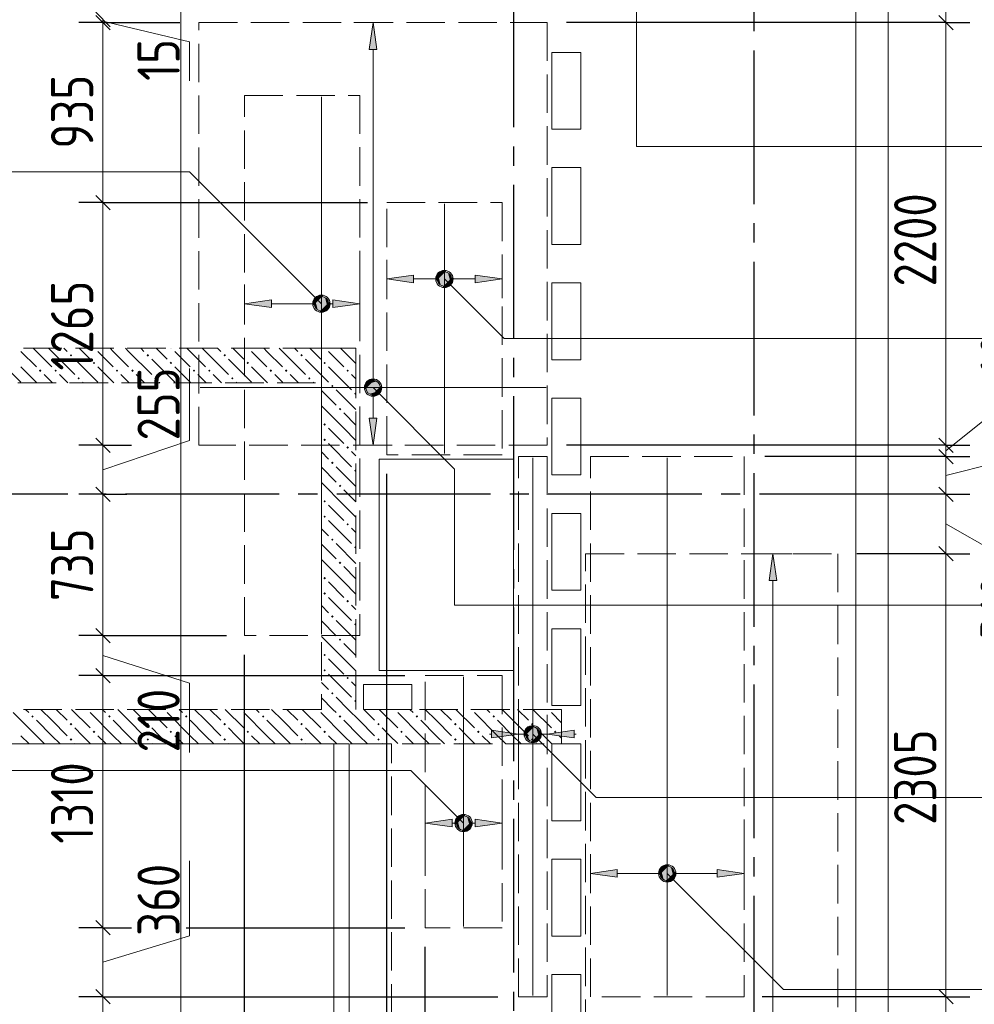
# Model space of a CAD drawing. Header units: millimetres. Extents: x 0 to 22617, y 0 to 29700.
# Tile 5 of 7: x 9010 to 13977, y 19635 to 24760. Entities that reach past the tile are written whole.
import ezdxf

# ---------------------------------------------------------------- set-up
doc = ezdxf.new("R2010")
doc.units = ezdxf.units.MM
doc.linetypes.add('______2', pattern=[270, 200, -70])
doc.linetypes.add('______5', pattern=[1100, 800, -100, 100, -100])
for name, color, linetype, lineweight in [('Standard', 7, 'Continuous', 25), ('Высотные отметки', 7, 'Continuous', 25), ('ДОП Верх по Х', 7, 'Continuous', 25), ('ЖБ Балка Вышележаща', 7, 'Continuous', 35), ('ЖБ Балка Нижележащая', 7, 'Continuous', 35), ('ЖБ Перекрытие верхний уровень', 7, 'Continuous', 35), ('ЖБ Стена верхний уровень', 7, 'Continuous', 35), ('Оси', 40, '______5', 18), ('Позиционная метка номер позиции', 7, 'Continuous', 13), ('Примечания', 7, 'Continuous', 25)]:
    doc.layers.add(name, color=color, linetype=linetype, lineweight=lineweight)
doc.styles.add('GOST 2.304-81', font='txt')

msp = doc.modelspace()

# ---------------------------------------------------------------- hatches: boundary and pattern name
at = {"layer": 'ДОП Верх по Х', "linetype": 'Continuous', "lineweight": 13, "transparency": 33554687}
for points in [[(10869, 24605), (10849, 24745), (10829, 24605)], [(11187.8, 23391.6), (11187.8, 23429.1), (11182.5, 23410.3)], [(11187.8, 23429.1), (11201.2, 23378.1), (11201.2, 23442.6)], [(11187.8, 23429.1), (11187.8, 23391.6), (11201.2, 23378.1)], [(11201.2, 23442.6), (11220, 23372.8), (11220, 23447.8)], [(11201.2, 23442.6), (11201.2, 23378.1), (11220, 23372.8)], [(11220, 23447.8), (11220, 23372.8), (11238.8, 23378.1)], [(11220, 23447.8), (11238.8, 23378.1), (11238.8, 23442.6)], [(11238.8, 23442.6), (11238.8, 23378.1), (11252.3, 23391.6)], [(11238.8, 23442.6), (11252.3, 23391.6), (11252.3, 23429.1)], [(11252.3, 23429.1), (11252.3, 23391.6), (11257.5, 23410.3)], [(11380, 23390.3), (11520, 23410.3), (11380, 23430.3)], [(10547.7, 23263), (10547.7, 23300.5), (10542.5, 23281.7)], [(10547.7, 23300.5), (10561.2, 23249.5), (10561.2, 23314)], [(10547.7, 23300.5), (10547.7, 23263), (10561.2, 23249.5)], [(10561.2, 23314), (10580, 23244.2), (10580, 23319.2)], [(10561.2, 23314), (10561.2, 23249.5), (10580, 23244.2)], [(10580, 23319.2), (10580, 23244.2), (10598.7, 23249.5)], [(10580, 23319.2), (10598.7, 23249.5), (10598.7, 23314)], [(10598.7, 23314), (10598.7, 23249.5), (10612.2, 23263)], [(10598.7, 23314), (10612.2, 23263), (10612.2, 23300.5)], [(10612.2, 23300.5), (10612.2, 23263), (10617.5, 23281.7)], [(10640, 23261.7), (10780, 23281.7), (10640, 23301.7)], [(10811.5, 22845), (10886.5, 22845), (10881.2, 22863.7)], [(10811.5, 22845), (10881.2, 22863.7), (10816.8, 22863.7)], [(10816.8, 22863.7), (10881.2, 22863.7), (10867.7, 22877.2)], [(10816.8, 22863.7), (10867.7, 22877.2), (10830.3, 22877.2)], [(10830.3, 22877.2), (10867.7, 22877.2), (10849, 22882.5)], [(10816.8, 22826.2), (10886.5, 22845), (10811.5, 22845)], [(10816.8, 22826.2), (10881.2, 22826.2), (10886.5, 22845)], [(10830.3, 22812.7), (10881.2, 22826.2), (10816.8, 22826.2)], [(10830.3, 22812.7), (10867.7, 22812.7), (10881.2, 22826.2)], [(10867.7, 22812.7), (10830.3, 22812.7), (10849, 22807.5)], [(12950, 21840), (12930, 21980), (12910, 21840)], [(11647.7, 21059.8), (11661.2, 21008.8), (11661.2, 21073.3)], [(11661.2, 21073.3), (11680, 21003.5), (11680, 21078.5)], [(11661.2, 21073.3), (11661.2, 21008.8), (11680, 21003.5)], [(11680, 21078.5), (11680, 21003.5), (11698.7, 21008.8)], [(11680, 21078.5), (11698.7, 21008.8), (11698.7, 21073.3)], [(11698.7, 21073.3), (11698.7, 21008.8), (11712.2, 21022.3)], [(11698.7, 21073.3), (11712.2, 21022.3), (11712.2, 21059.8)], [(11465, 21021), (11605, 21041), (11465, 21061)], [(11647.7, 21022.3), (11647.7, 21059.8), (11642.5, 21041)], [(11647.7, 21059.8), (11647.7, 21022.3), (11661.2, 21008.8)], [(11712.2, 21059.8), (11712.2, 21022.3), (11717.5, 21041)], [(11287.8, 20596.8), (11301.2, 20545.8), (11301.2, 20610.3)], [(11301.2, 20610.3), (11320, 20540.6), (11320, 20615.6)], [(11301.2, 20610.3), (11301.2, 20545.8), (11320, 20540.6)], [(11320, 20615.6), (11320, 20540.6), (11338.8, 20545.8)], [(11320, 20615.6), (11338.8, 20545.8), (11338.8, 20610.3)], [(11338.8, 20610.3), (11338.8, 20545.8), (11352.3, 20559.3)], [(11338.8, 20610.3), (11352.3, 20559.3), (11352.3, 20596.8)], [(11287.8, 20559.3), (11287.8, 20596.8), (11282.5, 20578.1)], [(11287.8, 20596.8), (11287.8, 20559.3), (11301.2, 20545.8)], [(11352.3, 20596.8), (11352.3, 20559.3), (11357.5, 20578.1)], [(11380, 20558.1), (11520, 20578.1), (11380, 20598.1)], [(12347.7, 20335), (12361.2, 20284), (12361.2, 20348.5)], [(12361.2, 20348.5), (12380, 20278.8), (12380, 20353.8)], [(12361.2, 20348.5), (12361.2, 20284), (12380, 20278.8)], [(12380, 20353.8), (12380, 20278.8), (12398.7, 20284)], [(12380, 20353.8), (12398.7, 20284), (12398.7, 20348.5)], [(12398.7, 20348.5), (12398.7, 20284), (12412.2, 20297.5)], [(12398.7, 20348.5), (12412.2, 20297.5), (12412.2, 20335)], [(12347.7, 20297.5), (12347.7, 20335), (12342.5, 20316.3)], [(12347.7, 20335), (12347.7, 20297.5), (12361.2, 20284)], [(12412.2, 20335), (12412.2, 20297.5), (12417.5, 20316.3)], [(12640, 20296.3), (12780, 20316.3), (12640, 20336.3)]]:
    msp.add_hatch(color=7, dxfattribs=at).paths.add_polyline_path(points)
for points in [[(11060, 23390.3), (10920, 23410.3), (11060, 23430.3)], [(10320, 23261.7), (10180, 23281.7), (10320, 23301.7)], [(10869, 22685), (10849, 22545), (10829, 22685)], [(11895, 21021), (11755, 21041), (11895, 21061)], [(11260, 20558.1), (11120, 20578.1), (11260, 20598.1)], [(12120, 20296.3), (11980, 20316.3), (12120, 20336.3)]]:
    msp.add_hatch(color=7, dxfattribs=at).paths.add_polyline_path(points, flags=16)
at = {"layer": 'ЖБ Стена верхний уровень', "linetype": 'Continuous', "lineweight": 18, "transparency": 33554687}
for points in [[(9270.5, 23013.1), (9277, 23019.6), (9283.5, 23013.1), (9277, 23006.6)], [(9400.3, 23050), (9397, 23046.6), (9393.6, 23050)], [(9670.5, 23013.1), (9677, 23019.6), (9683.5, 23013.1), (9677, 23006.6)], [(9800.3, 23050), (9797, 23046.6), (9793.6, 23050)], [(10070.5, 23013.1), (10077, 23019.6), (10083.5, 23013.1), (10077, 23006.6)], [(10200.3, 23050), (10197, 23046.6), (10193.6, 23050)], [(10470.5, 23013.1), (10477, 23019.6), (10483.5, 23013.1), (10477, 23006.6)], [(10600.3, 23050), (10597, 23046.6), (10593.6, 23050)], [(9390.5, 22973.1), (9397, 22979.6), (9403.4, 22973.1), (9397, 22966.6)], [(9790.5, 22973.1), (9797, 22979.6), (9803.4, 22973.1), (9797, 22966.6)], [(10190.5, 22973.1), (10197, 22979.6), (10203.4, 22973.1), (10197, 22966.6)], [(10590.5, 22973.1), (10597, 22979.6), (10603.4, 22973.1), (10597, 22966.6)], [(9110.5, 22933.1), (9116.9, 22939.6), (9123.4, 22933.1), (9116.9, 22926.6)], [(9190.5, 22933.1), (9197, 22939.6), (9203.4, 22933.1), (9197, 22926.6)], [(9510.5, 22933.1), (9516.9, 22939.6), (9523.4, 22933.1), (9516.9, 22926.6)], [(9590.5, 22933.1), (9597, 22939.6), (9603.4, 22933.1), (9597, 22926.6)], [(9910.5, 22933.1), (9916.9, 22939.6), (9923.4, 22933.1), (9916.9, 22926.6)], [(9990.5, 22933.1), (9997, 22939.6), (10003.4, 22933.1), (9997, 22926.6)], [(10310.5, 22933.1), (10316.9, 22939.6), (10323.4, 22933.1), (10316.9, 22926.6)], [(10390.5, 22933.1), (10397, 22939.6), (10403.4, 22933.1), (10397, 22926.6)], [(10710.5, 22933.1), (10716.9, 22939.6), (10723.4, 22933.1), (10716.9, 22926.6)], [(9310.5, 22893.1), (9316.9, 22899.6), (9323.4, 22893.1), (9316.9, 22886.6)], [(9710.5, 22893.1), (9716.9, 22899.6), (9723.4, 22893.1), (9716.9, 22886.6)], [(10110.5, 22893.1), (10116.9, 22899.6), (10123.4, 22893.1), (10116.9, 22886.6)], [(10510.5, 22893.1), (10516.9, 22899.6), (10523.4, 22893.1), (10516.9, 22886.6)], [(10630.5, 22853.1), (10637, 22859.6), (10643.5, 22853.1), (10637, 22846.6)], [(10750.5, 22813.1), (10757, 22819.6), (10760, 22816.6), (10760, 22809.7), (10757, 22806.6)], [(10670.5, 22733.1), (10677, 22739.6), (10683.5, 22733.1), (10677, 22726.6)], [(10590.5, 22653.1), (10597, 22659.6), (10603.4, 22653.1), (10597, 22646.6)], [(10590.5, 22573.1), (10597, 22579.6), (10603.4, 22573.1), (10597, 22566.6)], [(10710.5, 22533.1), (10716.9, 22539.6), (10723.4, 22533.1), (10716.9, 22526.6)], [(10630.5, 22453.1), (10637, 22459.6), (10643.5, 22453.1), (10637, 22446.6)], [(10750.5, 22413.1), (10757, 22419.6), (10760, 22416.6), (10760, 22409.7), (10757, 22406.6)], [(10670.5, 22333.1), (10677, 22339.6), (10683.5, 22333.1), (10677, 22326.6)], [(10590.5, 22253.1), (10597, 22259.6), (10603.4, 22253.1), (10597, 22246.6)], [(10590.5, 22173.1), (10597, 22179.6), (10603.4, 22173.1), (10597, 22166.6)], [(10710.5, 22133.1), (10716.9, 22139.6), (10723.4, 22133.1), (10716.9, 22126.6)], [(10630.5, 22053.1), (10637, 22059.6), (10643.5, 22053.1), (10637, 22046.6)], [(10750.5, 22013.1), (10757, 22019.6), (10760, 22016.6), (10760, 22009.7), (10757, 22006.6)], [(10670.5, 21933.1), (10677, 21939.6), (10683.5, 21933.1), (10677, 21926.6)], [(10590.5, 21853.1), (10597, 21859.6), (10603.4, 21853.1), (10597, 21846.6)], [(10590.5, 21773.1), (10597, 21779.6), (10603.4, 21773.1), (10597, 21766.6)], [(10710.5, 21733.1), (10716.9, 21739.6), (10723.4, 21733.1), (10716.9, 21726.6)], [(10630.5, 21653.1), (10637, 21659.6), (10643.5, 21653.1), (10637, 21646.6)], [(10750.5, 21613.1), (10757, 21619.6), (10760, 21616.6), (10760, 21609.7), (10757, 21606.6)], [(10670.5, 21533.1), (10677, 21539.6), (10683.5, 21533.1), (10677, 21526.6)], [(10590.5, 21453.1), (10597, 21459.6), (10603.4, 21453.1), (10597, 21446.6)], [(10590.5, 21373.1), (10597, 21379.6), (10603.4, 21373.1), (10597, 21366.6)], [(10710.5, 21333.1), (10716.9, 21339.6), (10723.4, 21333.1), (10716.9, 21326.6)], [(10630.5, 21253.1), (10637, 21259.6), (10643.5, 21253.1), (10637, 21246.6)], [(10750.5, 21213.1), (10757, 21219.6), (10760, 21216.6), (10760, 21209.7), (10757, 21206.6)], [(9360.3, 21170), (9357, 21166.6), (9353.6, 21170)], [(9760.3, 21170), (9757, 21166.6), (9753.6, 21170)], [(10160.3, 21170), (10157, 21166.6), (10153.6, 21170)], [(10560.3, 21170), (10557, 21166.6), (10553.6, 21170)], [(10960.3, 21170), (10957, 21166.6), (10953.6, 21170)], [(11360.3, 21170), (11357, 21166.6), (11353.6, 21170)], [(11760.3, 21170), (11757, 21166.6), (11753.6, 21170)], [(9070.5, 21133.1), (9077, 21139.6), (9083.5, 21133.1), (9077, 21126.6)], [(9470.5, 21133.1), (9477, 21139.6), (9483.5, 21133.1), (9477, 21126.6)], [(9870.5, 21133.1), (9877, 21139.6), (9883.5, 21133.1), (9877, 21126.6)], [(10270.5, 21133.1), (10277, 21139.6), (10283.5, 21133.1), (10277, 21126.6)], [(10670.5, 21133.1), (10677, 21139.6), (10683.5, 21133.1), (10677, 21126.6)], [(11070.5, 21133.1), (11077, 21139.6), (11083.5, 21133.1), (11077, 21126.6)], [(11470.5, 21133.1), (11477, 21139.6), (11483.5, 21133.1), (11477, 21126.6)], [(9270.5, 21093.1), (9277, 21099.6), (9283.5, 21093.1), (9277, 21086.6)], [(9670.5, 21093.1), (9677, 21099.6), (9683.5, 21093.1), (9677, 21086.6)], [(10070.5, 21093.1), (10077, 21099.6), (10083.5, 21093.1), (10077, 21086.6)], [(10470.5, 21093.1), (10477, 21099.6), (10483.5, 21093.1), (10477, 21086.6)], [(10870.5, 21093.1), (10877, 21099.6), (10883.5, 21093.1), (10877, 21086.6)], [(11270.5, 21093.1), (11277, 21099.6), (11283.5, 21093.1), (11277, 21086.6)], [(11670.5, 21093.1), (11677, 21099.6), (11683.5, 21093.1), (11677, 21086.6)], [(9270.5, 21013.1), (9277, 21019.6), (9283.5, 21013.1), (9277, 21006.6)], [(9390.5, 21053.1), (9397, 21059.6), (9403.4, 21053.1), (9397, 21046.6)], [(9670.5, 21013.1), (9677, 21019.6), (9683.5, 21013.1), (9677, 21006.6)], [(9790.5, 21053.1), (9797, 21059.6), (9803.4, 21053.1), (9797, 21046.6)], [(10070.5, 21013.1), (10077, 21019.6), (10083.5, 21013.1), (10077, 21006.6)], [(10190.5, 21053.1), (10197, 21059.6), (10203.4, 21053.1), (10197, 21046.6)], [(10470.5, 21013.1), (10477, 21019.6), (10483.5, 21013.1), (10477, 21006.6)], [(10590.5, 21053.1), (10597, 21059.6), (10603.4, 21053.1), (10597, 21046.6)], [(10870.5, 21013.1), (10877, 21019.6), (10883.5, 21013.1), (10877, 21006.6)], [(10990.5, 21053.1), (10997, 21059.6), (11003.4, 21053.1), (10997, 21046.6)], [(11270.5, 21013.1), (11277, 21019.6), (11283.5, 21013.1), (11277, 21006.6)], [(11390.5, 21053.1), (11397, 21059.6), (11403.4, 21053.1), (11397, 21046.6)], [(11670.5, 21013.1), (11677, 21019.6), (11683.5, 21013.1), (11677, 21006.6)], [(11790.5, 21053.1), (11797, 21059.6), (11803.4, 21053.1), (11797, 21046.6)]]:
    msp.add_hatch(color=7, dxfattribs=at).paths.add_polyline_path(points, flags=16)
at = {"layer": 'Позиционная метка номер позиции', "linetype": 'Continuous', "lineweight": 13, "transparency": 33554687}
for points in [[(11176.7, 23421.8), (11208.5, 23453.6), (11188.2, 23442.2)], [(11208.5, 23453.6), (11176.7, 23421.8), (11176.7, 23398.9)], [(11208.5, 23453.6), (11176.7, 23398.9), (11231.5, 23453.6)], [(11231.5, 23453.6), (11176.7, 23398.9), (11188.2, 23378.5)], [(11231.5, 23453.6), (11188.2, 23378.5), (11251.8, 23442.2)], [(11251.8, 23442.2), (11188.2, 23378.5), (11208.5, 23367.1)], [(11251.8, 23442.2), (11208.5, 23367.1), (11263.3, 23421.8)], [(11263.3, 23421.8), (11208.5, 23367.1), (11231.5, 23367.1)], [(11263.3, 23421.8), (11231.5, 23367.1), (11263.3, 23398.9)], [(11263.3, 23398.9), (11231.5, 23367.1), (11251.8, 23378.5)], [(10548.2, 23249.9), (10591.5, 23325), (10536.7, 23270.3)], [(10536.7, 23270.3), (10591.5, 23325), (10568.5, 23325)], [(10536.7, 23270.3), (10568.5, 23325), (10536.7, 23293.2)], [(10536.7, 23293.2), (10568.5, 23325), (10548.2, 23313.6)], [(10548.2, 23249.9), (10611.8, 23313.6), (10591.5, 23325)], [(10568.5, 23238.5), (10611.8, 23313.6), (10548.2, 23249.9)], [(10568.5, 23238.5), (10623.3, 23293.2), (10611.8, 23313.6)], [(10591.5, 23238.5), (10623.3, 23293.2), (10568.5, 23238.5)], [(10591.5, 23238.5), (10623.3, 23270.3), (10623.3, 23293.2)], [(10623.3, 23270.3), (10591.5, 23238.5), (10611.8, 23249.9)], [(10805.7, 22856.4), (10837.5, 22888.3), (10817.2, 22876.8)], [(10837.5, 22888.3), (10805.7, 22856.4), (10805.7, 22833.5)], [(10837.5, 22888.3), (10805.7, 22833.5), (10860.4, 22888.3)], [(10860.4, 22888.3), (10805.7, 22833.5), (10817.2, 22813.2)], [(10860.4, 22888.3), (10817.2, 22813.2), (10880.8, 22876.8)], [(10880.8, 22876.8), (10817.2, 22813.2), (10837.5, 22801.7)], [(10880.8, 22876.8), (10837.5, 22801.7), (10892.3, 22856.4)], [(10892.3, 22856.4), (10837.5, 22801.7), (10860.4, 22801.7)], [(10892.3, 22856.4), (10860.4, 22801.7), (10892.3, 22833.5)], [(10892.3, 22833.5), (10860.4, 22801.7), (10880.8, 22813.2)], [(11636.7, 21052.5), (11668.5, 21084.3), (11648.2, 21072.9)], [(11668.5, 21084.3), (11636.7, 21052.5), (11636.7, 21029.6)], [(11668.5, 21084.3), (11636.7, 21029.6), (11691.5, 21084.3)], [(11691.5, 21084.3), (11636.7, 21029.6), (11648.2, 21009.2)], [(11691.5, 21084.3), (11648.2, 21009.2), (11711.8, 21072.9)], [(11711.8, 21072.9), (11648.2, 21009.2), (11668.5, 20997.8)], [(11711.8, 21072.9), (11668.5, 20997.8), (11723.3, 21052.5)], [(11723.3, 21052.5), (11668.5, 20997.8), (11691.5, 20997.8)], [(11723.3, 21052.5), (11691.5, 20997.8), (11723.3, 21029.6)], [(11723.3, 21029.6), (11691.5, 20997.8), (11711.8, 21009.2)], [(11288.2, 20546.3), (11331.5, 20621.4), (11276.7, 20566.6)], [(11276.7, 20566.6), (11331.5, 20621.4), (11308.5, 20621.4)], [(11276.7, 20566.6), (11308.5, 20621.4), (11276.7, 20589.6)], [(11276.7, 20589.6), (11308.5, 20621.4), (11288.2, 20609.9)], [(11288.2, 20546.3), (11351.8, 20609.9), (11331.5, 20621.4)], [(11308.5, 20534.8), (11351.8, 20609.9), (11288.2, 20546.3)], [(11308.5, 20534.8), (11363.3, 20589.6), (11351.8, 20609.9)], [(11331.5, 20534.8), (11363.3, 20589.6), (11308.5, 20534.8)], [(11331.5, 20534.8), (11363.3, 20566.6), (11363.3, 20589.6)], [(11363.3, 20566.6), (11331.5, 20534.8), (11351.8, 20546.3)], [(12336.7, 20327.7), (12368.5, 20359.6), (12348.2, 20348.1)], [(12368.5, 20359.6), (12336.7, 20327.7), (12336.7, 20304.8)], [(12368.5, 20359.6), (12336.7, 20304.8), (12391.5, 20359.6)], [(12391.5, 20359.6), (12336.7, 20304.8), (12348.2, 20284.5)], [(12391.5, 20359.6), (12348.2, 20284.5), (12411.8, 20348.1)], [(12411.8, 20348.1), (12348.2, 20284.5), (12368.5, 20273)], [(12411.8, 20348.1), (12368.5, 20273), (12423.3, 20327.7)], [(12423.3, 20327.7), (12368.5, 20273), (12391.5, 20273)], [(12423.3, 20327.7), (12391.5, 20273), (12423.3, 20304.8)], [(12423.3, 20304.8), (12391.5, 20273), (12411.8, 20284.5)]]:
    msp.add_hatch(color=7, dxfattribs=at).paths.add_polyline_path(points)

# ---------------------------------------------------------------- linework, layer by layer
at = {"layer": 'Standard', "color": 7, "linetype": 'Continuous', "lineweight": 13, "transparency": 33554687}
for p, q in [((13830, 24745), (13830, 25293)), ((9443, 24745), (9443, 24761)), ((9443, 24753), (9893, 24645)), ((9443, 23807.7), (9443, 24745)), ((13830, 22545), (13830, 24745)), ((9893, 24645), (9893, 24441.7)), ((9443, 22545), (9443, 23807.7)), ((9893, 22569.8), (9893, 22945)), ((13830, 22515.5), (14280, 22878.1)), ((9443, 22417.5), (9893, 22569.8)), ((13830, 22388), (14680, 22601)), ((9443, 22290), (9443, 22545)), ((13830, 22486), (13830, 22545)), ((13830, 22290), (13830, 22486)), ((9443, 21554), (9443, 22290)), ((13830, 21980), (13830, 22290)), ((13830, 22135), (14280, 21880)), ((13830, 19674), (13830, 21980)), ((9443, 21345.7), (9443, 21554)), ((9443, 21449.8), (9893, 21305.7)), ((9443, 20033.7), (9443, 21345.7)), ((9893, 21305.7), (9893, 20946)), ((9893, 19991), (9893, 20382)), ((9443, 19674), (9443, 20033.7)), ((9443, 19853.8), (9893, 19991)), ((9443, 19592), (9443, 19674))]:
    msp.add_line(p, q, dxfattribs=at)
at = {"layer": 'Standard', "color": 7, "linetype": 'Continuous', "lineweight": 25, "transparency": 33554687}
for p, q in [((9480.5, 24723.5), (9405.5, 24798.5)), ((9480.5, 24707.5), (9405.5, 24782.5)), ((13867.5, 24707.5), (13792.5, 24782.5)), ((9480.5, 23770.2), (9405.5, 23845.2)), ((9480.5, 22507.5), (9405.5, 22582.5)), ((13867.5, 22507.5), (13792.5, 22582.5)), ((13867.5, 22448.5), (13792.5, 22523.5)), ((9480.5, 22252.5), (9405.5, 22327.5)), ((13867.5, 22252.5), (13792.5, 22327.5)), ((13867.5, 21942.5), (13792.5, 22017.5)), ((9480.5, 21516.5), (9405.5, 21591.5)), ((9480.5, 21308.2), (9405.5, 21383.2)), ((9480.5, 19996.2), (9405.5, 20071.2)), ((9480.5, 19636.5), (9405.5, 19711.5)), ((13867.5, 19636.5), (13792.5, 19711.5))]:
    msp.add_line(p, q, dxfattribs=at)
at = {"layer": 'Standard', "color": 251, "linetype": 'Continuous', "lineweight": -3, "true_color": 0x656565, "transparency": 33554687}
for p, q in [((9443, 24745), (9318, 24745)), ((9443, 24745), (9568, 24745)), ((13830, 24745), (13705, 24745)), ((13830, 24745), (13955, 24745)), ((9443, 23807.7), (9318, 23807.7)), ((9443, 23807.7), (9568, 23807.7)), ((9443, 22545), (9318, 22545)), ((9443, 22545), (9568, 22545)), ((9443, 22545), (9591.1, 22545)), ((13830, 22545), (13705, 22545)), ((13830, 22545), (13955, 22545)), ((13830, 22486), (13705, 22486)), ((13830, 22486), (13955, 22486)), ((9443, 22290), (9318, 22290)), ((9443, 22290), (9568, 22290)), ((9443, 22290), (9443, 22290)), ((13830, 22290), (13705, 22290)), ((13830, 22290), (13955, 22290)), ((13830, 21980), (13705, 21980)), ((13830, 21980), (13955, 21980)), ((9443, 21554), (9318, 21554)), ((9443, 21554), (9568, 21554)), ((10180, 17450), (10180, 21454)), ((9443, 21345.7), (9318, 21345.7)), ((9443, 21345.7), (9568, 21345.7)), ((9443, 20033.7), (9318, 20033.7)), ((9443, 20033.7), (9568, 20033.7)), ((9443, 19674), (9318, 19674)), ((9443, 19674), (9568, 19674)), ((13830, 19674), (13705, 19674)), ((13830, 19674), (13955, 19674))]:
    msp.add_line(p, q, dxfattribs=at)
at = {"layer": 'Standard', "color": 254, "linetype": 'Continuous', "lineweight": 18, "true_color": 0xc4c4ff, "transparency": 33554687}
msp.add_lwpolyline([(9849, 18186), (13361, 18186), (13361, 26699), (9849, 26699), (9849, 18186)], dxfattribs=at)
at = {"layer": 'Standard', "color": 251, "linetype": 'Continuous', "lineweight": -3, "true_color": 0x656565, "transparency": 33554687}
for points in [[(9443, 24745), (9780.3, 24745), (9780.3, 24745), (9812.5, 24745), (9812.5, 24745), (9843, 24745)], [(13830, 24745), (13813, 24745), (13813, 24745), (13813, 24745), (13813, 24745), (11855, 24745)], [(9443, 23807.7), (9725.4, 23807.7), (9725.4, 23807.7), (9752.6, 23807.7), (9752.6, 23807.7), (9828.7, 23807.7), (9828.7, 23807.7), (10820, 23807.7)], [(13830, 22545), (13813, 22545), (13813, 22545), (13813, 22545), (13813, 22545), (13813, 22545), (13813, 22545), (11855, 22545)], [(13830, 22486), (13813, 22486), (13813, 22486), (13813, 22486), (13813, 22486), (13813, 22486), (13813, 22486), (12887, 22486)], [(10920, 17450), (10920, 17467), (10920, 17467), (10920, 17537.2), (10920, 17537.2), (10920, 17571.3), (10920, 17571.3), (10920, 17710), (10920, 17710), (10920, 18161), (10920, 18161), (10920, 22395.7)], [(13830, 22290), (13813, 22290), (13813, 22290), (13813, 22290), (13813, 22290), (13813, 22290), (13813, 22290), (13560, 22290)], [(13830, 21980), (13813, 21980), (13813, 21980), (13813, 21980), (13813, 21980), (13813, 21980), (13813, 21980), (13367, 21980)], [(9443, 21554), (9593.4, 21554), (9593.4, 21554), (9608.5, 21554), (9608.5, 21554), (9651.1, 21554), (9651.1, 21554), (9760.8, 21554), (9760.8, 21554), (10087, 21554)], [(9443, 21345.7), (9581.2, 21345.7), (9581.2, 21345.7), (9595.2, 21345.7), (9595.2, 21345.7), (9634.7, 21345.7), (9634.7, 21345.7), (9736.4, 21345.7), (9736.4, 21345.7), (11014, 21345.7)], [(9443, 20033.7), (9504.3, 20033.7), (9504.3, 20033.7), (9511.4, 20033.7), (9511.4, 20033.7), (9531.3, 20033.7), (9531.3, 20033.7), (9582.6, 20033.7), (9582.6, 20033.7), (9591.1, 20033.7)], [(9876, 20033.7), (10831.3, 20033.7), (10831.3, 20033.7), (11014, 20033.7)], [(11120, 17450), (11120, 17467), (11120, 17467), (11120, 17560.4), (11120, 17560.4), (11120, 17605.8), (11120, 17605.8), (11120, 17790.1), (11120, 17790.1), (11120, 18390), (11120, 18390), (11120, 19933.7)], [(9443, 19674), (9483.2, 19674), (9483.2, 19674), (9488.4, 19674), (9488.4, 19674), (9502.9, 19674), (9502.9, 19674), (9540.4, 19674), (9540.4, 19674), (9624.3, 19674), (9624.3, 19674), (9774.6, 19674), (9774.6, 19674), (10452.9, 19674), (10452.9, 19674), (11498, 19674)], [(13830, 19674), (13813, 19674), (13813, 19674), (13813, 19674), (13813, 19674), (13813, 19674), (13813, 19674), (13813, 19674), (13813, 19674), (12873, 19674)]]:
    msp.add_lwpolyline(points, dxfattribs=at)
at = {"layer": 'Standard', "color": 7, "linetype": 'Continuous', "lineweight": 13, "transparency": 33554687}
msp.add_lwpolyline([(13830, 18370), (13830, 18737.1), (13830, 18737.1), (13830, 18852.4), (13830, 18852.4), (13830, 18915.6), (13830, 18915.6), (13830, 19032), (13830, 19032), (13830, 19255.3), (13830, 19255.3), (13830, 19357.1), (13830, 19357.1), (13830, 19674)], dxfattribs=at)
at = {"layer": 'ДОП Верх по Х', "color": 251, "linetype": 'Continuous', "lineweight": 13, "true_color": 0x494949, "transparency": 33554687}
for p, q in [((10849, 24745), (10749, 24745)), ((10849, 24745), (10829, 24605)), ((10869, 24605), (10849, 24745)), ((10849, 24745), (10949, 24745)), ((10849, 24745), (10849, 24745)), ((10829, 24605), (10869, 24605)), ((10849, 22875), (10849, 24605)), ((10920, 23410.3), (10920, 23510.3)), ((11520, 23410.3), (11520, 23510.3)), ((10920, 23410.3), (11060, 23430.3)), ((11060, 23430.3), (11060, 23390.3)), ((11220, 23447.8), (11220, 23447.8)), ((11520, 23410.3), (11380, 23430.3)), ((11380, 23430.3), (11380, 23390.3)), ((10180, 23281.7), (10180, 23381.7)), ((10780, 23281.7), (10780, 23381.7)), ((11060, 23390.3), (10920, 23410.3)), ((10920, 23410.3), (10920, 23310.3)), ((10920, 23410.3), (10920, 23410.3)), ((11060, 23410.3), (11190, 23410.3)), ((11220, 23372.8), (11220, 23372.8)), ((11250, 23410.3), (11380, 23410.3)), ((11380, 23390.3), (11520, 23410.3)), ((11520, 23410.3), (11520, 23310.3)), ((11520, 23410.3), (11520, 23410.3)), ((10180, 23281.7), (10320, 23301.7)), ((10320, 23261.7), (10180, 23281.7)), ((10180, 23281.7), (10180, 23181.7)), ((10180, 23281.7), (10180, 23281.7)), ((10320, 23301.7), (10320, 23261.7)), ((10320, 23281.7), (10550, 23281.7)), ((10580, 23319.2), (10580, 23319.2)), ((10610, 23281.7), (10640, 23281.7)), ((10780, 23281.7), (10640, 23301.7)), ((10640, 23301.7), (10640, 23261.7)), ((10640, 23261.7), (10780, 23281.7)), ((10780, 23281.7), (10780, 23181.7)), ((10780, 23281.7), (10780, 23281.7)), ((10580, 23244.2), (10580, 23244.2)), ((10811.5, 22845), (10811.5, 22845)), ((10849, 22685), (10849, 22815)), ((10886.5, 22845), (10886.5, 22845)), ((10849, 22545), (10829, 22685)), ((10829, 22685), (10869, 22685)), ((10869, 22685), (10849, 22545)), ((10849, 22545), (10749, 22545)), ((10849, 22545), (10949, 22545)), ((10849, 22545), (10849, 22545)), ((12930, 21980), (12830, 21980)), ((12930, 21980), (12910, 21840)), ((12950, 21840), (12930, 21980)), ((12930, 21980), (13030, 21980)), ((12930, 21980), (12930, 21980)), ((12910, 21840), (12950, 21840)), ((12930, 19010), (12930, 21840)), ((11605, 21041), (11605, 21141)), ((11755, 21041), (11755, 21141)), ((11680, 21078.5), (11680, 21078.5)), ((11465, 21041), (11455, 21041)), ((11605, 21041), (11465, 21061)), ((11465, 21061), (11465, 21021)), ((11465, 21021), (11605, 21041)), ((11605, 21041), (11605, 20941)), ((11605, 21041), (11650, 21041)), ((11710, 21041), (11755, 21041)), ((11755, 21041), (11895, 21061)), ((11895, 21021), (11755, 21041)), ((11755, 21041), (11755, 20941)), ((11895, 21061), (11895, 21021)), ((11895, 21041), (11905, 21041)), ((11680, 21003.5), (11680, 21003.5)), ((11120, 20578.1), (11120, 20678.1)), ((11520, 20578.1), (11520, 20678.1)), ((11320, 20615.6), (11320, 20615.6)), ((11120, 20578.1), (11260, 20598.1)), ((11260, 20558.1), (11120, 20578.1)), ((11120, 20578.1), (11120, 20478.1)), ((11120, 20578.1), (11120, 20578.1)), ((11260, 20598.1), (11260, 20558.1)), ((11260, 20578.1), (11290, 20578.1)), ((11350, 20578.1), (11380, 20578.1)), ((11520, 20578.1), (11380, 20598.1)), ((11380, 20598.1), (11380, 20558.1)), ((11380, 20558.1), (11520, 20578.1)), ((11520, 20578.1), (11520, 20478.1)), ((11520, 20578.1), (11520, 20578.1)), ((11320, 20540.6), (11320, 20540.6)), ((11980, 20316.3), (11980, 20416.3)), ((12780, 20316.3), (12780, 20416.3)), ((12380, 20353.8), (12380, 20353.8)), ((11980, 20316.3), (12120, 20336.3)), ((12120, 20296.3), (11980, 20316.3)), ((11980, 20316.3), (11980, 20216.3)), ((11980, 20316.3), (11980, 20316.3)), ((12120, 20336.3), (12120, 20296.3)), ((12120, 20316.3), (12350, 20316.3)), ((12410, 20316.3), (12640, 20316.3)), ((12780, 20316.3), (12640, 20336.3)), ((12640, 20336.3), (12640, 20296.3)), ((12640, 20296.3), (12780, 20316.3)), ((12780, 20316.3), (12780, 20216.3)), ((12780, 20316.3), (12780, 20316.3)), ((12380, 20278.8), (12380, 20278.8))]:
    msp.add_line(p, q, dxfattribs=at)
at = {"layer": 'ДОП Верх по Х', "color": 7, "linetype": 'Continuous', "lineweight": 18, "transparency": 33554687}
for p, q in [((10580, 21561), (10580, 24359)), ((11220, 23801.7), (11220, 22501.7)), ((9949, 22845), (11749, 22845)), ((11680, 19681), (11680, 22479)), ((12380, 19681), (12380, 22479)), ((11320, 20039.7), (11320, 21339.7))]:
    msp.add_line(p, q, dxfattribs=at)
at = {"layer": 'ДОП Верх по Х', "color": 251, "linetype": 'Continuous', "lineweight": 13, "true_color": 0x494949, "transparency": 33554687}
for centre in [(11220, 23410.3), (10580, 23281.7), (10849, 22845), (11680, 21041), (11320, 20578.1), (12380, 20316.3)]:
    msp.add_circle(centre, 37.5, dxfattribs=at)
at = {"layer": 'ЖБ Балка Вышележаща', "color": 7, "linetype": 'Continuous', "lineweight": 18, "transparency": 33554687}
for p, q in [((10725, 20990), (10645, 20990)), ((10645, 20990), (10645, 18460))]:
    msp.add_line(p, q, dxfattribs=at)
at = {"layer": 'ЖБ Балка Нижележащая', "color": 251, "linetype": '______2', "lineweight": 18, "true_color": 0x656565, "transparency": 33554687}
for p, q in [((10945, 20990), (10725, 20990)), ((10945, 18460), (10945, 20990))]:
    msp.add_line(p, q, dxfattribs=at)
at = {"layer": 'ЖБ Перекрытие верхний уровень', "color": 7, "linetype": 'Continuous', "lineweight": 18, "transparency": 33554687}
for p, q in [((13530, 17950), (13530, 26630)), ((11780, 24190), (11780, 24590)), ((11780, 24590), (11930, 24590)), ((11930, 24590), (11930, 24190)), ((11930, 24190), (11780, 24190)), ((11780, 23990), (11930, 23990)), ((11780, 23590), (11780, 23990)), ((11930, 23990), (11930, 23590)), ((11930, 23590), (11780, 23590)), ((11780, 22990), (11780, 23390)), ((11780, 23390), (11930, 23390)), ((11930, 23390), (11930, 22990)), ((11930, 22990), (11780, 22990)), ((11780, 22790), (11930, 22790)), ((11780, 22390), (11780, 22790)), ((11930, 22790), (11930, 22390)), ((11580, 22471.6), (10880, 22471.6)), ((10880, 22471.6), (10880, 21371.6)), ((11580, 21371.6), (11580, 22471.6)), ((11930, 22390), (11780, 22390)), ((11780, 21790), (11780, 22190)), ((11780, 22190), (11930, 22190)), ((11930, 22190), (11930, 21790)), ((11930, 21790), (11780, 21790)), ((11780, 21590), (11930, 21590)), ((11780, 21190), (11780, 21590)), ((11930, 21590), (11930, 21190)), ((10880, 21371.6), (11580, 21371.6)), ((11050, 21300), (10800, 21300)), ((10800, 21300), (10800, 21170)), ((11050, 21170), (11050, 21300)), ((10800, 21170), (11050, 21170)), ((11930, 21190), (11780, 21190)), ((6000, 20990), (10725, 20990)), ((10725, 20990), (10725, 18280)), ((11780, 20590), (11780, 20990)), ((11780, 20990), (11930, 20990)), ((11930, 20990), (11930, 20590)), ((11930, 20590), (11780, 20590)), ((11780, 20390), (11930, 20390)), ((11780, 19990), (11780, 20390)), ((11930, 20390), (11930, 19990)), ((11930, 19990), (11780, 19990)), ((11780, 19390), (11780, 19790)), ((11780, 19790), (11930, 19790)), ((11930, 19790), (11930, 19390))]:
    msp.add_line(p, q, dxfattribs=at)
at = {"layer": 'ЖБ Стена верхний уровень', "color": 251, "linetype": '______2', "lineweight": 13, "true_color": 0x656565, "transparency": 33554687}
for p, q in [((10580, 23050), (6180, 23050)), ((10760, 23050), (10580, 23050)), ((10760, 22870), (10760, 23050)), ((7920, 22870), (10580, 22870)), ((10580, 22870), (10580, 21170)), ((10760, 21170), (10760, 22870)), ((10580, 21170), (7920, 21170)), ((11830, 21170), (10760, 21170)), ((11830, 20990), (11830, 21170)), ((6680, 20990), (11830, 20990))]:
    msp.add_line(p, q, dxfattribs=at)
at = {"layer": 'ЖБ Стена верхний уровень', "color": 9, "linetype": 'Continuous', "lineweight": 18, "true_color": 0xc7c7c7, "transparency": 33554687}
for p, q in [((9016.9, 23033.1), (9097, 22953.1)), ((9097, 23033.1), (9080.1, 23050)), ((9097, 23033.1), (9177, 22953.1)), ((9160.1, 23050), (9177, 23033.1)), ((9177, 23033.1), (9297, 22913.1)), ((9240.1, 23050), (9257, 23033.1)), ((9337, 23033.1), (9320.1, 23050)), ((9377, 22993.1), (9337, 23033.1)), ((9416.9, 23033.1), (9497, 22953.1)), ((9497, 23033.1), (9480.1, 23050)), ((9497, 23033.1), (9577, 22953.1)), ((9560.1, 23050), (9577, 23033.1)), ((9577, 23033.1), (9697, 22913.1)), ((9640.1, 23050), (9657, 23033.1)), ((9737, 23033.1), (9720.1, 23050)), ((9777, 22993.1), (9737, 23033.1)), ((9816.9, 23033.1), (9897, 22953.1)), ((9897, 23033.1), (9880.1, 23050)), ((9897, 23033.1), (9977, 22953.1)), ((9960.1, 23050), (9977, 23033.1)), ((9977, 23033.1), (10097, 22913.1)), ((10040.1, 23050), (10057, 23033.1)), ((10137, 23033.1), (10120.1, 23050)), ((10177, 22993.1), (10137, 23033.1)), ((10216.9, 23033.1), (10297, 22953.1)), ((10297, 23033.1), (10280.1, 23050)), ((10297, 23033.1), (10377, 22953.1)), ((10360.1, 23050), (10377, 23033.1)), ((10377, 23033.1), (10497, 22913.1)), ((10440.1, 23050), (10457, 23033.1)), ((10537, 23033.1), (10520.1, 23050)), ((10577, 22993.1), (10537, 23033.1)), ((10616.9, 23033.1), (10697, 22953.1)), ((10697, 23033.1), (10680.1, 23050)), ((10697, 23033.1), (10760, 22970.1)), ((8897, 22993.1), (9016.9, 22873.1)), ((9297, 22993.1), (9416.9, 22873.1)), ((9697, 22993.1), (9816.9, 22873.1)), ((10097, 22993.1), (10216.9, 22873.1)), ((10497, 22993.1), (10580, 22910.1)), ((9016.9, 22953.1), (9100.1, 22870)), ((9177, 22873.1), (9137, 22913.1)), ((9216.9, 22913.1), (9260.1, 22870)), ((9416.9, 22953.1), (9500.1, 22870)), ((9577, 22873.1), (9537, 22913.1)), ((9616.9, 22913.1), (9660.1, 22870)), ((9816.9, 22953.1), (9900.1, 22870)), ((9977, 22873.1), (9937, 22913.1)), ((10016.9, 22913.1), (10060.1, 22870)), ((10216.9, 22953.1), (10300.1, 22870)), ((10377, 22873.1), (10337, 22913.1)), ((10416.9, 22913.1), (10460.1, 22870)), ((10580, 22910.1), (10616.9, 22873.1)), ((10616.9, 22953.1), (10700.1, 22870)), ((10760, 22890.1), (10737, 22913.1)), ((9180.1, 22870), (9177, 22873.1)), ((9337, 22873.1), (9340.1, 22870)), ((9580.1, 22870), (9577, 22873.1)), ((9737, 22873.1), (9740.1, 22870)), ((9980.1, 22870), (9977, 22873.1)), ((10137, 22873.1), (10140.1, 22870)), ((10380.1, 22870), (10377, 22873.1)), ((10537, 22873.1), (10540.1, 22870)), ((10700.1, 22870), (10737, 22833.1)), ((10580, 22830.1), (10657, 22753.1)), ((10760, 22730.1), (10657, 22833.1)), ((10697, 22633.1), (10580, 22750.1)), ((10697, 22713.1), (10760, 22650.1)), ((10616.9, 22633.1), (10697, 22553.1)), ((10697, 22633.1), (10760, 22570.1)), ((10616.9, 22553.1), (10737, 22433.1)), ((10580, 22510.1), (10616.9, 22473.1)), ((10760, 22490.1), (10737, 22513.1)), ((10580, 22430.1), (10657, 22353.1)), ((10760, 22330.1), (10657, 22433.1)), ((10697, 22233.1), (10580, 22350.1)), ((10697, 22313.1), (10760, 22250.1)), ((10616.9, 22233.1), (10697, 22153.1)), ((10697, 22233.1), (10760, 22170.1)), ((10616.9, 22153.1), (10737, 22033.1)), ((10580, 22110.1), (10616.9, 22073.1)), ((10760, 22090.1), (10737, 22113.1)), ((10580, 22030.1), (10657, 21953.1)), ((10760, 21930.1), (10657, 22033.1)), ((10697, 21833.1), (10580, 21950.1)), ((10697, 21913.1), (10760, 21850.1)), ((10616.9, 21833.1), (10697, 21753.1)), ((10697, 21833.1), (10760, 21770.1)), ((10616.9, 21753.1), (10737, 21633.1)), ((10580, 21710.1), (10616.9, 21673.1)), ((10760, 21690.1), (10737, 21713.1)), ((10580, 21630.1), (10657, 21553.1)), ((10760, 21530.1), (10657, 21633.1)), ((10697, 21433.1), (10580, 21550.1)), ((10697, 21513.1), (10760, 21450.1)), ((10616.9, 21433.1), (10697, 21353.1)), ((10697, 21433.1), (10760, 21370.1)), ((10616.9, 21353.1), (10737, 21233.1)), ((10580, 21310.1), (10616.9, 21273.1)), ((10760, 21290.1), (10737, 21313.1)), ((10580, 21230.1), (10640.1, 21170)), ((10720.1, 21170), (10657, 21233.1)), ((9040.1, 21170), (9057, 21153.1)), ((9177, 21113.1), (9120.1, 21170)), ((9200.1, 21170), (9257, 21113.1)), ((9280.1, 21170), (9377, 21073.1)), ((9440.1, 21170), (9457, 21153.1)), ((9577, 21113.1), (9520.1, 21170)), ((9600.1, 21170), (9657, 21113.1)), ((9680.1, 21170), (9777, 21073.1)), ((9840.1, 21170), (9857, 21153.1)), ((9977, 21113.1), (9920.1, 21170)), ((10000.1, 21170), (10057, 21113.1)), ((10080.1, 21170), (10177, 21073.1)), ((10240.1, 21170), (10257, 21153.1)), ((10377, 21113.1), (10320.1, 21170)), ((10400.1, 21170), (10457, 21113.1)), ((10480.1, 21170), (10577, 21073.1)), ((10640.1, 21170), (10657, 21153.1)), ((10777, 21113.1), (10720.1, 21170)), ((10800.1, 21170), (10857, 21113.1)), ((10880.1, 21170), (10977, 21073.1)), ((11040.1, 21170), (11057, 21153.1)), ((11177, 21113.1), (11120.1, 21170)), ((11200.1, 21170), (11257, 21113.1)), ((11280.1, 21170), (11377, 21073.1)), ((11440.1, 21170), (11457, 21153.1)), ((11577, 21113.1), (11520.1, 21170)), ((11600.1, 21170), (11657, 21113.1)), ((11680.1, 21170), (11777, 21073.1)), ((9097, 21033.1), (8977, 21153.1)), ((9497, 21033.1), (9377, 21153.1)), ((9897, 21033.1), (9777, 21153.1)), ((10297, 21033.1), (10177, 21153.1)), ((10697, 21033.1), (10577, 21153.1)), ((11097, 21033.1), (10977, 21153.1)), ((11497, 21033.1), (11377, 21153.1)), ((11830, 21100.1), (11777, 21153.1)), ((9097, 21113.1), (9177, 21033.1)), ((9177, 21113.1), (9257, 21033.1)), ((9337, 21033.1), (9297, 21073.1)), ((9497, 21113.1), (9577, 21033.1)), ((9577, 21113.1), (9657, 21033.1)), ((9737, 21033.1), (9697, 21073.1)), ((9897, 21113.1), (9977, 21033.1)), ((9977, 21113.1), (10057, 21033.1)), ((10137, 21033.1), (10097, 21073.1)), ((10297, 21113.1), (10377, 21033.1)), ((10377, 21113.1), (10457, 21033.1)), ((10537, 21033.1), (10497, 21073.1)), ((10697, 21113.1), (10777, 21033.1)), ((10777, 21113.1), (10857, 21033.1)), ((10937, 21033.1), (10897, 21073.1)), ((11097, 21113.1), (11177, 21033.1)), ((11177, 21113.1), (11257, 21033.1)), ((11337, 21033.1), (11297, 21073.1)), ((11497, 21113.1), (11577, 21033.1)), ((11577, 21113.1), (11657, 21033.1)), ((11737, 21033.1), (11697, 21073.1)), ((9016.9, 21033.1), (9060.1, 20990)), ((9097, 21033.1), (9140.1, 20990)), ((9177, 21033.1), (9220.1, 20990)), ((9377, 20993.1), (9337, 21033.1)), ((9416.9, 21033.1), (9460.1, 20990)), ((9497, 21033.1), (9540.1, 20990)), ((9577, 21033.1), (9620.1, 20990)), ((9777, 20993.1), (9737, 21033.1)), ((9816.9, 21033.1), (9860.1, 20990)), ((9897, 21033.1), (9940.1, 20990)), ((9977, 21033.1), (10020.1, 20990)), ((10177, 20993.1), (10137, 21033.1)), ((10216.9, 21033.1), (10260.1, 20990)), ((10297, 21033.1), (10340.1, 20990)), ((10377, 21033.1), (10420.1, 20990)), ((10577, 20993.1), (10537, 21033.1)), ((10616.9, 21033.1), (10660.1, 20990)), ((10697, 21033.1), (10740.1, 20990)), ((10777, 21033.1), (10820.1, 20990)), ((10977, 20993.1), (10937, 21033.1)), ((11016.9, 21033.1), (11060.1, 20990)), ((11097, 21033.1), (11140.1, 20990)), ((11177, 21033.1), (11220.1, 20990)), ((11377, 20993.1), (11337, 21033.1)), ((11416.9, 21033.1), (11460.1, 20990)), ((11497, 21033.1), (11540.1, 20990)), ((11577, 21033.1), (11620.1, 20990)), ((11777, 20993.1), (11737, 21033.1)), ((11816.9, 21033.1), (11830, 21020.1)), ((9297, 20993.1), (9300.1, 20990)), ((9697, 20993.1), (9700.1, 20990)), ((10097, 20993.1), (10100.1, 20990)), ((10497, 20993.1), (10500.1, 20990)), ((10897, 20993.1), (10900.1, 20990)), ((11297, 20993.1), (11300.1, 20990)), ((11697, 20993.1), (11700.1, 20990))]:
    msp.add_line(p, q, dxfattribs=at)
at = {"layer": 'Оси', "color": 8, "linetype": '______5', "lineweight": -3, "transparency": 33554687}
for p, q in [((11580, 27200), (11580, 16180)), ((12830, 26800), (12830, 16180)), ((13660, 22290), (4100, 22290))]:
    msp.add_line(p, q, dxfattribs=at)
at = {"layer": 'Позиционная метка номер позиции', "color": 7, "linetype": 'Continuous', "lineweight": 13, "transparency": 33554687}
for p, q in [((11188.2, 23442.2), (11188.2, 23442.2)), ((11251.8, 23442.2), (11251.8, 23442.2)), ((11188.2, 23378.5), (11188.2, 23378.5)), ((11251.8, 23378.5), (11251.8, 23378.5)), ((10548.2, 23313.6), (10548.2, 23313.6)), ((10611.8, 23313.6), (10611.8, 23313.6)), ((10548.2, 23249.9), (10548.2, 23249.9)), ((10611.8, 23249.9), (10611.8, 23249.9)), ((10817.2, 22876.8), (10817.2, 22876.8)), ((10880.8, 22876.8), (10880.8, 22876.8)), ((10817.2, 22813.2), (10817.2, 22813.2)), ((10880.8, 22813.2), (10880.8, 22813.2)), ((11648.2, 21072.9), (11648.2, 21072.9)), ((11711.8, 21072.9), (11711.8, 21072.9)), ((11648.2, 21009.2), (11648.2, 21009.2)), ((11711.8, 21009.2), (11711.8, 21009.2)), ((11288.2, 20609.9), (11288.2, 20609.9)), ((11351.8, 20609.9), (11351.8, 20609.9)), ((11288.2, 20546.3), (11288.2, 20546.3)), ((11351.8, 20546.3), (11351.8, 20546.3)), ((12348.2, 20348.1), (12348.2, 20348.1)), ((12411.8, 20348.1), (12411.8, 20348.1)), ((12348.2, 20284.5), (12348.2, 20284.5)), ((12411.8, 20284.5), (12411.8, 20284.5))]:
    msp.add_line(p, q, dxfattribs=at)
for points in [[(11620, 25645), (12220, 25045), (12220, 24100), (17030, 24100)], [(10580, 23281.7), (9893.2, 23968.5), (6276.2, 23968.5)], [(11220, 23410.3), (11530.4, 23100), (17030, 23100)], [(10849, 22845), (11273.3, 22420.7), (11273.3, 21711.7), (17030, 21711.7)], [(11680, 21041), (12009.3, 20711.7), (17030, 20711.7)], [(11320, 20578.1), (11045.5, 20852.6), (6276.2, 20852.6)], [(12380, 20316.3), (12984.5, 19711.7), (17030, 19711.7)]]:
    msp.add_lwpolyline(points, dxfattribs=at)
for centre in [(11220, 23410.3), (10580, 23281.7), (10849, 22845), (11680, 21041), (11320, 20578.1), (12380, 20316.3)]:
    msp.add_circle(centre, 45, dxfattribs=at)
at = {"layer": 'Примечания', "color": 7, "linetype": '______2', "lineweight": 18, "transparency": 33554687}
for p, q in [((9943, 24745), (11755, 24745)), ((9943, 22545), (9943, 24745)), ((11755, 24745), (11755, 22545)), ((10180, 24366), (10780, 24366)), ((10180, 21554), (10180, 24366)), ((10780, 24366), (10780, 21554)), ((10920, 23807.7), (11520, 23807.7)), ((10920, 22495.7), (10920, 23807.7)), ((11520, 23807.7), (11520, 22495.7)), ((11755, 22545), (9943, 22545)), ((11520, 22495.7), (10920, 22495.7)), ((11605, 22486), (11755, 22486)), ((11605, 19674), (11605, 22486)), ((11755, 22486), (11755, 19674)), ((11980, 22486), (12780, 22486)), ((11980, 19674), (11980, 22486)), ((12780, 22486), (12780, 19674)), ((11955, 21980), (13267, 21980)), ((11955, 18380), (11955, 21980)), ((13267, 21980), (13267, 18380)), ((10780, 21554), (10180, 21554)), ((11120, 21345.7), (11520, 21345.7)), ((11120, 20033.7), (11120, 21345.7)), ((11520, 21345.7), (11520, 20033.7)), ((11520, 20033.7), (11120, 20033.7)), ((11755, 19674), (11605, 19674)), ((12780, 19674), (11980, 19674))]:
    msp.add_line(p, q, dxfattribs=at)

# ---------------------------------------------------------------- texts
at = {"layer": 'Standard', "color": 7, "linetype": 'Continuous', "lineweight": 25, "transparency": 33554687, "char_height": 220, "attachment_point": 7, "rotation": 90, "style": 'GOST 2.304-81'}
for s, insert, width in [('15', (9843, 24441.7), 328.848), ('935', (9393, 24088.7), 500.82), ('2200', (13780, 23371.3), 672.628), ('1265', (9393, 22934), 610.165), ('60', (14230, 22878.1), 391.311), ('255', (9843, 22569.8), 500.82), ('735', (9393, 21734.4), 500.826), ('310', (14230, 21535.9), 469.509), ('210', (9843, 20946), 485.079), ('2305', (13780, 20569), 641.47), ('1310', (9393, 20470.7), 563.271), ('360', (9843, 19991), 516.396)]:
    msp.add_mtext(s, dxfattribs=dict(at, insert=insert, width=width))
at = {"layer": 'Высотные отметки', "color": 7, "linetype": 'Continuous', "lineweight": 18, "transparency": 33554687, "insert": (8148.2, 22601.5), "char_height": 200, "width": 884.914, "attachment_point": 7, "style": 'GOST 2.304-81'}
msp.add_mtext('\\W1.02;+40.580', dxfattribs=at)

doc.saveas('drawing.dxf')
